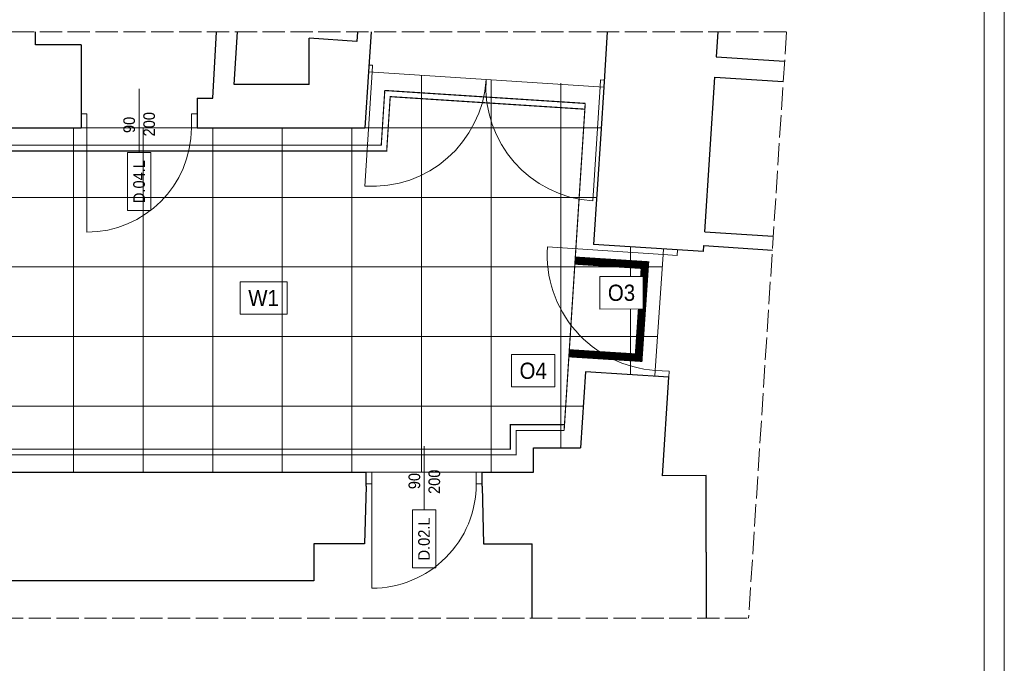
# Model space of a CAD drawing. Header units: centimetres. Extents: x 695802 to 711011, y 25963 to 44188.
# Tile 4 of 157: x 700804 to 701653, y 29262 to 29817. Entities that reach past the tile are written whole.
import ezdxf

# ---------------------------------------------------------------- set-up
doc = ezdxf.new("R2010")
doc.units = ezdxf.units.CM
doc.linetypes.add('ACAD_ISO02W100', pattern=[15, 12, -3])
doc.linetypes.add('ZWCAD_ISO07W100', pattern=[3, 0, -3])
doc.layers.add('Obrys powierzchni', color=50, linetype='Continuous', lineweight=9, plot=False)
doc.layers.add('Przekrojowa', color=253, linetype='Continuous', lineweight=25)
doc.layers.add('Widokowa', color=140, linetype='Continuous', lineweight=9)
for name, color, linetype, lineweight, true_color in [('S3_drzwi_nowe', 7, 'Continuous', 9, 0x00f900), ('S3_okładzina O1', 7, 'Continuous', 5, 0xe98615), ('S3_okładzina O3', 7, 'Continuous', 5, 0xecc70d), ('S3_okładzina O4', 7, 'Continuous', 5, 0xe00000), ('S3_wykładzian W1', 7, 'Continuous', 5, 0x7f7f7f)]:
    doc.layers.add(name, color=color, linetype=linetype, lineweight=lineweight, true_color=true_color)
doc.styles.add('ARIELCE', font='arial.ttf', dxfattribs={"width": 0.9})
doc.linetypes.add('FENCELINE2', pattern='A,6.35,-2.54,[132,ltypeshp.shx,S=2.54,R=0,X=-2.54,Y=0],-2.54,25.4', length=36.83)
doc.linetypes.add('TRACKS', pattern='A,3.81,[130,ltypeshp.shx,S=6.35,R=0,X=0,Y=0],3.81', length=7.62)

# ---------------------------------------------------------------- blocks, each defined once
blk = doc.blocks.new('zw$C566')
at = {"layer": 'S3_drzwi_nowe'}
blk.add_line((0.02, 27.5), (-0.02, -27.5), dxfattribs=at)
at = {"layer": 'S3_drzwi_nowe', "ltscale": 1.6}
for points in [[(-50, 5), (-45, 5), (-45, -5), (-50, -5)], [(45, 5), (50, 5), (50, -5), (45, -5)]]:
    blk.add_lwpolyline(points, close=True, dxfattribs=at)
blk.add_lwpolyline([(-45, -5), (-45, -95, 0.414214), (45, -5)], format="xyb", dxfattribs=at)
at = {"layer": 'S3_drzwi_nowe'}
blk.add_lwpolyline([(9.98, -77.5), (9.98, -27.5), (-10.02, -27.5), (-10.02, -77.5)], close=True, dxfattribs=at)

msp = doc.modelspace()

# ---------------------------------------------------------------- linework, layer by layer
at = {"layer": 'Obrys powierzchni', "ltscale": 1.6}
for points in [[(698682.62, 28207.32), (698682.62, 30307.32), (701652.62, 30307.32), (701652.62, 28207.32)], [(698700.12, 28224.82), (698700.12, 30289.82), (701635.12, 30289.82), (701635.12, 28224.82)]]:
    msp.add_lwpolyline(points, close=True, dxfattribs=at)
at = {"layer": 'Przekrojowa', "ltscale": 1.6}
for p, q in [((700817.86, 29794.97), (700817.86, 29806.03)), ((700970.46, 29748.97), (700973.65, 29806.03)), ((700988.91, 29760.77), (700991.83, 29806.03)), ((701053.62, 29760.77), (701053.62, 29800.52)), ((701094.73, 29797.87), (701053.62, 29800.52)), ((701095.25, 29806.03), (701094.73, 29797.87)), ((701095.25, 29806.03), (701094.73, 29797.87)), ((701106.99, 29806.03), (701104.76, 29771.47)), ((701310.5, 29806.03), (701307.43, 29758.4)), ((701405.7, 29806.03), (701404.32, 29784.58)), ((700857.09, 29794.97), (700817.86, 29794.97)), ((700857.09, 29794.97), (700857.09, 29723.41)), ((701404.32, 29784.58), (701463.28, 29780.78)), ((701104.76, 29771.47), (701101.66, 29723.41)), ((701394.59, 29633.78), (701403.18, 29767.03)), ((701403.18, 29767.03), (701462.15, 29763.23)), ((701053.62, 29760.77), (700988.91, 29760.77)), ((701307.43, 29758.4), (701304.83, 29718.13)), ((700957.09, 29748.97), (700957.09, 29723.41)), ((700957.09, 29748.97), (700970.46, 29748.97)), ((700608.97, 29723.41), (700857.09, 29723.41)), ((700957.09, 29723.41), (701101.66, 29723.41)), ((701304.83, 29718.13), (701298.69, 29622.88)), ((701394.59, 29633.78), (701453.55, 29629.98)), ((701393.49, 29616.76), (701298.69, 29622.88)), ((701393.49, 29616.76), (701393.81, 29621.81)), ((701393.81, 29621.81), (701452.77, 29618)), ((701291.6, 29513.06), (701287.36, 29447.37)), ((701363.45, 29508.43), (701291.6, 29513.06)), ((701357.96, 29423.35), (701363.45, 29508.43)), ((701246.93, 29447.37), (701287.36, 29447.37)), ((701246.93, 29426.41), (701246.93, 29447.37)), ((700407.97, 29426.41), (701102.59, 29426.41)), ((701102.59, 29414.36), (701102.59, 29426.41)), ((701202.59, 29426.41), (701246.93, 29426.41)), ((701202.59, 29414.36), (701202.59, 29426.41)), ((701395.74, 29423.49), (701357.96, 29423.35)), ((701395.74, 29357.49), (701395.74, 29423.49)), ((701102.59, 29414.36), (701101.22, 29364.82)), ((701202.59, 29414.36), (701203.94, 29364.82)), ((701101.22, 29364.82), (701057.74, 29364.82)), ((701057.74, 29364.82), (701057.74, 29332.82)), ((701203.94, 29364.82), (701245.74, 29364.82)), ((701245.74, 29300.74), (701245.74, 29364.82)), ((701395.74, 29357.49), (701395.74, 29300.74)), ((701057.74, 29332.82), (700593.74, 29332.82))]:
    msp.add_line(p, q, dxfattribs=at)
at = {"layer": 'S3_drzwi_nowe', "color": 0}
for p, q in [((701105.15, 29777.46), (701108.31, 29777.26)), ((701105.15, 29777.46), (701108.31, 29777.26)), ((701107.93, 29771.27), (701108.31, 29777.26)), ((701107.93, 29771.27), (701101.59, 29673.1)), ((701104.76, 29771.47), (701107.93, 29771.27)), ((701104.76, 29771.47), (701107.93, 29771.27)), ((701104.76, 29771.47), (701107.93, 29771.27)), ((701304.27, 29758.6), (701304.66, 29764.59)), ((701304.66, 29764.59), (701307.82, 29764.38)), ((701304.27, 29758.6), (701297.94, 29660.43)), ((701304.27, 29758.6), (701307.43, 29758.4)), ((701358.61, 29614.02), (701258.84, 29620.82)), ((701358.95, 29619.01), (701358.61, 29614.02)), ((701358.61, 29614.02), (701370.58, 29613.21)), ((701370.92, 29618.2), (701358.95, 29619.01)), ((701370.58, 29613.21), (701370.92, 29618.2)), ((701351.82, 29514.25), (701351.48, 29509.27)), ((701351.48, 29509.27), (701363.45, 29508.45)), ((701363.79, 29513.44), (701351.82, 29514.25)), ((701363.45, 29508.45), (701363.79, 29513.44))]:
    msp.add_line(p, q, dxfattribs=at)
at = {"layer": 'S3_drzwi_nowe'}
for p, q in [((700907.09, 29701.91), (700907.09, 29756.91)), ((700862.09, 29723.41), (700862.09, 29633.41))]:
    msp.add_line(p, q, dxfattribs=at)
for points in [[(700862.09, 29735.41), (700857.09, 29735.41), (700857.09, 29723.41), (700862.09, 29723.41)], [(700957.09, 29735.41), (700952.09, 29735.41), (700952.09, 29723.41), (700957.09, 29723.41)], [(700917.09, 29651.98), (700917.09, 29701.98), (700897.09, 29701.98), (700897.09, 29651.98)]]:
    msp.add_lwpolyline(points, close=True, dxfattribs=at)
at = {"layer": 'S3_drzwi_nowe', "color": 0}
for centre, radius, start, end in [((701107.93, 29771.27), 98.38, 266.30861, 356.30861), ((701304.27, 29758.6), 98.38, 176.30861, 266.30861), ((701358.61, 29614.02), 100, 176.10518, 266.10518)]:
    msp.add_arc(centre, radius, start, end, dxfattribs=at)
at = {"layer": 'S3_drzwi_nowe'}
msp.add_arc((700862.09, 29723.41), 90, 270, 0, dxfattribs=at)
at = {"layer": 'S3_okładzina O1', "linetype": 'FENCELINE2', "ltscale": 0.7, "const_width": 1}
for points in [[(699100.32, 29708.41), (701115.73, 29708.41), (701118.77, 29755.54), (701291.5, 29744.39)], [(701273.3, 29462.37), (701231.93, 29462.37), (701231.93, 29441.36), (699926.97, 29441.36), (699926.97, 29472.68), (699733.97, 29472.68), (699733.97, 29441.41), (699145.97, 29441.41)]]:
    msp.add_lwpolyline(points, dxfattribs=at)
at = {"layer": 'S3_okładzina O1', "ltscale": 0.7, "const_width": 1}
for points in [[(699100.32, 29703.41), (701120.42, 29703.41), (701123.44, 29750.23), (701291.17, 29739.4)], [(701273.3, 29467.37), (701226.93, 29467.37), (701226.93, 29446.36), (699931.97, 29446.36), (699931.97, 29477.68), (699728.97, 29477.68), (699728.97, 29446.41), (699145.97, 29446.41)]]:
    msp.add_lwpolyline(points, dxfattribs=at)
at = {"layer": 'S3_okładzina O3', "linetype": 'ZWCAD_ISO07W100', "const_width": 7}
msp.add_lwpolyline([(701282.75, 29608.87), (701342.96, 29605.01), (701337.53, 29525.18), (701277.6, 29528.98)], dxfattribs=at)
at = {"layer": 'S3_okładzina O4', "linetype": 'TRACKS', "ltscale": 2, "const_width": 1}
msp.add_lwpolyline([(701291.5, 29744.39), (701273.3, 29462.37)], dxfattribs=at)
at = {"layer": 'S3_wykładzian W1', "ltscale": 1.6}
for p, q in [((701104.76, 29771.47), (701307.43, 29758.4)), ((701351.82, 29514.25), (701358.61, 29614.02)), ((701102.59, 29426.41), (701202.59, 29426.41))]:
    msp.add_line(p, q, dxfattribs=at)
for points in [[(701090.47, 29723.41), (701090.47, 29723.41), (701150.47, 29723.41), (701150.47, 29768.52)], [(701150.47, 29768.52), (701150.47, 29723.41), (701210.47, 29723.41), (701210.47, 29764.65)], [(701210.47, 29764.65), (701210.47, 29723.41), (701270.47, 29723.41), (701270.47, 29760.78)], [(701270.47, 29761.73), (701270.47, 29723.41), (701305.17, 29723.41)], [(700790.47, 29723.41), (700790.47, 29723.41), (700850.47, 29723.41)], [(700850.47, 29723.41), (700850.47, 29723.41), (700910.47, 29723.41)], [(700910.47, 29723.41), (700910.47, 29723.41), (700970.47, 29723.41)], [(700970.47, 29723.41), (700970.47, 29723.41), (701030.47, 29723.41)], [(701030.47, 29723.41), (701030.47, 29723.41), (701090.47, 29723.41)], [(701305.17, 29723.41), (701270.47, 29723.41), (701270.47, 29663.41), (701301.3, 29663.41)], [(701301.3, 29663.41), (701270.47, 29663.41), (701270.47, 29603.41), (701330.47, 29603.41), (701330.47, 29620.84)], [(701330.47, 29620.84), (701330.47, 29603.41), (701357.83, 29603.41)], [(701357.83, 29603.41), (701330.47, 29603.41), (701330.47, 29543.41), (701353.74, 29543.41)], [(701330.47, 29510.6), (701330.47, 29543.41), (701270.47, 29543.41), (701270.47, 29483.41), (701289.63, 29483.41)], [(701353.74, 29543.41), (701330.47, 29543.41), (701330.47, 29510.6)], [(700850.47, 29426.36), (700850.47, 29483.41), (700790.47, 29483.41), (700790.47, 29426.36)], [(700910.47, 29426.36), (700910.47, 29483.41), (700850.47, 29483.41), (700850.47, 29426.36)], [(700970.47, 29426.36), (700970.47, 29483.41), (700910.47, 29483.41), (700910.47, 29426.36)], [(701030.47, 29426.36), (701030.47, 29483.41), (700970.47, 29483.41), (700970.47, 29426.36)], [(701090.47, 29426.36), (701090.47, 29483.41), (701030.47, 29483.41), (701030.47, 29426.36)], [(701150.47, 29426.41), (701150.47, 29483.41), (701090.47, 29483.41), (701090.47, 29426.36)], [(701210.47, 29426.38), (701210.47, 29483.41), (701150.47, 29483.41), (701150.47, 29426.41)], [(701270.47, 29447.37), (701270.47, 29483.41), (701210.47, 29483.41), (701210.47, 29426.38)], [(701289.63, 29483.41), (701270.47, 29483.41), (701270.47, 29447.37)]]:
    msp.add_lwpolyline(points, dxfattribs=at)
for points in [[(700850.47, 29663.41), (700850.47, 29723.41), (700790.47, 29723.41), (700790.47, 29663.41)], [(700910.47, 29663.41), (700910.47, 29723.41), (700850.47, 29723.41), (700850.47, 29663.41)], [(700970.47, 29663.41), (700970.47, 29723.41), (700910.47, 29723.41), (700910.47, 29663.41)], [(701030.47, 29663.41), (701030.47, 29723.41), (700970.47, 29723.41), (700970.47, 29663.41)], [(701090.47, 29663.41), (701090.47, 29723.41), (701030.47, 29723.41), (701030.47, 29663.41)], [(701150.47, 29663.41), (701150.47, 29723.41), (701090.47, 29723.41), (701090.47, 29663.41)], [(701210.47, 29663.41), (701210.47, 29723.41), (701150.47, 29723.41), (701150.47, 29663.41)], [(701270.47, 29663.41), (701270.47, 29723.41), (701210.47, 29723.41), (701210.47, 29663.41)], [(700850.47, 29603.41), (700850.47, 29663.41), (700790.47, 29663.41), (700790.47, 29603.41)], [(700910.47, 29603.41), (700910.47, 29663.41), (700850.47, 29663.41), (700850.47, 29603.41)], [(700970.47, 29603.41), (700970.47, 29663.41), (700910.47, 29663.41), (700910.47, 29603.41)], [(701030.47, 29603.41), (701030.47, 29663.41), (700970.47, 29663.41), (700970.47, 29603.41)], [(701090.47, 29603.41), (701090.47, 29663.41), (701030.47, 29663.41), (701030.47, 29603.41)], [(701150.47, 29603.41), (701150.47, 29663.41), (701090.47, 29663.41), (701090.47, 29603.41)], [(701210.47, 29603.41), (701210.47, 29663.41), (701150.47, 29663.41), (701150.47, 29603.41)], [(701270.47, 29603.41), (701270.47, 29663.41), (701210.47, 29663.41), (701210.47, 29603.41)], [(700850.47, 29543.41), (700850.47, 29603.41), (700790.47, 29603.41), (700790.47, 29543.41)], [(700910.47, 29543.41), (700910.47, 29603.41), (700850.47, 29603.41), (700850.47, 29543.41)], [(700970.47, 29543.41), (700970.47, 29603.41), (700910.47, 29603.41), (700910.47, 29543.41)], [(701030.47, 29543.41), (701030.47, 29603.41), (700970.47, 29603.41), (700970.47, 29543.41)], [(701090.47, 29543.41), (701090.47, 29603.41), (701030.47, 29603.41), (701030.47, 29543.41)], [(701150.47, 29543.41), (701150.47, 29603.41), (701090.47, 29603.41), (701090.47, 29543.41)], [(701210.47, 29543.41), (701210.47, 29603.41), (701150.47, 29603.41), (701150.47, 29543.41)], [(701270.47, 29543.41), (701270.47, 29603.41), (701210.47, 29603.41), (701210.47, 29543.41)], [(701330.47, 29543.41), (701330.47, 29603.41), (701270.47, 29603.41), (701270.47, 29543.41)], [(700850.47, 29483.41), (700850.47, 29543.41), (700790.47, 29543.41), (700790.47, 29483.41)], [(700910.47, 29483.41), (700910.47, 29543.41), (700850.47, 29543.41), (700850.47, 29483.41)], [(700970.47, 29483.41), (700970.47, 29543.41), (700910.47, 29543.41), (700910.47, 29483.41)], [(701030.47, 29483.41), (701030.47, 29543.41), (700970.47, 29543.41), (700970.47, 29483.41)], [(701090.47, 29483.41), (701090.47, 29543.41), (701030.47, 29543.41), (701030.47, 29483.41)], [(701150.47, 29483.41), (701150.47, 29543.41), (701090.47, 29543.41), (701090.47, 29483.41)], [(701210.47, 29483.41), (701210.47, 29543.41), (701150.47, 29543.41), (701150.47, 29483.41)], [(701270.47, 29483.41), (701270.47, 29543.41), (701210.47, 29543.41), (701210.47, 29483.41)]]:
    msp.add_lwpolyline(points, close=True, dxfattribs=at)
at = {"layer": 'Widokowa', "linetype": 'ACAD_ISO02W100', "ltscale": 1.6}
for p, q in [((698925.5, 29806.03), (701464.91, 29806.03)), ((701464.91, 29806.03), (701432.3, 29300.74)), ((700957.09, 29723.41), (700857.09, 29723.41)), ((699011.9, 29300.74), (701432.3, 29300.74))]:
    msp.add_line(p, q, dxfattribs=at)

# ---------------------------------------------------------------- block references
at = {"layer": 'S3_drzwi_nowe'}
msp.add_blockref('zw$C566', (701152.64, 29421.42), dxfattribs=at)

# ---------------------------------------------------------------- texts
at = {"layer": 'S3_drzwi_nowe', "char_height": 10, "style": 'ARIELCE'}
for s, insert, width, attachment_point, rotation in [('{\\fArial|b0|i0|c238|p34;90}', (700893.5, 29718.87), 18.5261, 1, 90.0247), ('{\\fArial|b0|i0|c238|p34;200}', (700910.69, 29715.96), 19.3556, 1, 90.0247), ('{\\fArial|b0|i0|c238|p34;D.04.L}', (700907.09, 29676.98), 49.9917, 5, 89.97619), ('{\\fArial|b0|i0|c238|p34;90}', (701139.24, 29425.79), 18.5261, 3, 89.97619), ('{\\fArial|b0|i0|c238|p34;200}', (701156.42, 29428.7), 19.3556, 3, 89.97619), ('{\\fArial|b0|i0|c238|p34;D.02.L}', (701152.62, 29368.92), 49.9917, 5, 89.97619)]:
    msp.add_mtext(s, dxfattribs=dict(at, insert=insert, width=width, attachment_point=attachment_point, rotation=rotation))
at = {"layer": 'S3_okładzina O4', "insert": (701234.88, 29520.92), "char_height": 14, "width": 1.231015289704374e-11, "attachment_point": 1, "rotation": 0.01899, "style": 'ARIELCE', "bg_fill": 16}
msp.add_mtext('\\pxqc;{\\fArial|b0|i0|c238|p34;O4}', dxfattribs=at)
at = {"layer": 'S3_wykładzian W1', "ltscale": 1.6, "insert": (701001.11, 29583.65), "char_height": 14, "width": 1.231015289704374e-11, "attachment_point": 1, "rotation": 0.01899, "style": 'ARIELCE', "bg_fill": 16}
msp.add_mtext('\\pxqc;{\\fArial|b0|i0|c238|p34;W1}', dxfattribs=at)

# ---------------------------------------------------------------- next in the draw order: texts
at = {"layer": 'S3_okładzina O3', "insert": (701311, 29588.15), "char_height": 14, "width": 1.231015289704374e-11, "attachment_point": 1, "rotation": 0.01899, "style": 'ARIELCE', "bg_fill": 18}
msp.add_mtext('\\pxqc;{\\fArial|b0|i0|c238|p34;O3}', dxfattribs=at)

doc.saveas('drawing.dxf')
